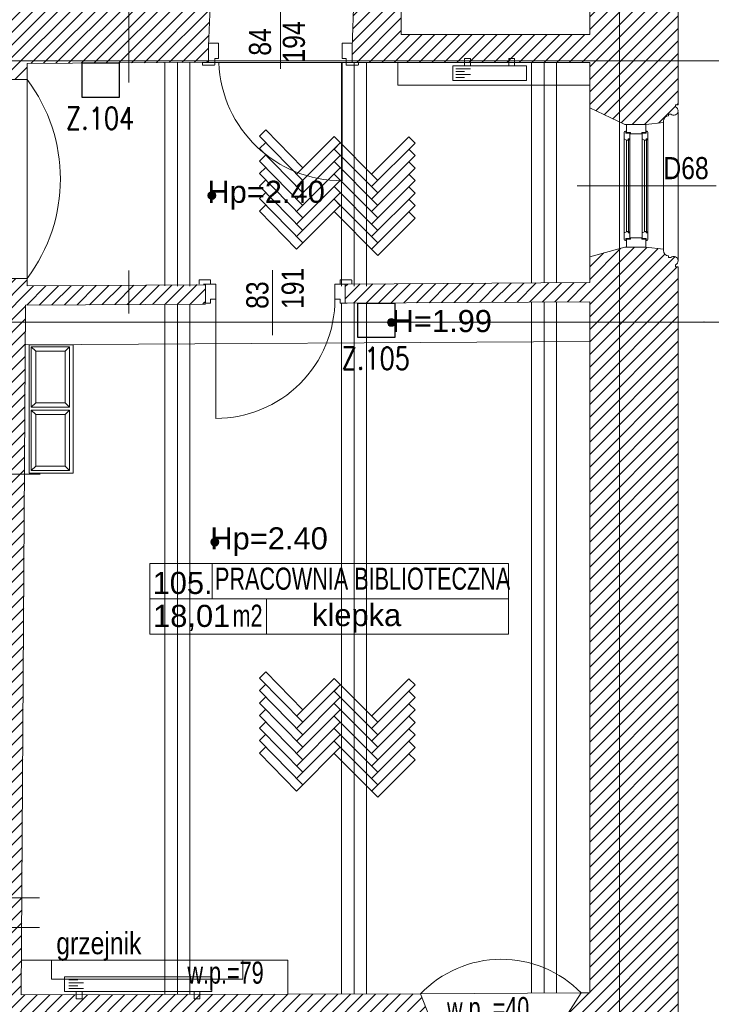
# Model space of a CAD drawing. Header units: millimetres. Extents: x -573548 to 674770, y -184010 to -47794.
# Tile 44 of 181: x 113789 to 118485, y -154884 to -148203. Entities that reach past the tile are written whole.
import ezdxf
from ezdxf.enums import TextEntityAlignment as Align

# ---------------------------------------------------------------- set-up
doc = ezdxf.new("R2010")
doc.units = ezdxf.units.MM
for name, color, linetype, lineweight in [('A.05 RZUT 1 PIĘTRA_is$0$A-DRZWI_Nr_pióra__9', 8, 'Continuous', 9), ('A.05 RZUT 1 PIĘTRA_is$0$A-OKNA-OPIS_Nr_pióra__2', 8, 'Continuous', 9), ('A.05 RZUT 1 PIĘTRA_is$0$A-OKNA-OPIS_Nr_pióra__8', 8, 'Continuous', 9), ('A.05 RZUT 1 PIĘTRA_is$0$A-OPISY-2_Nr_pióra__2', 8, 'Continuous', 9), ('A.05 RZUT 1 PIĘTRA_is$0$A-OPISY-3_Nr_pióra__6', 8, 'Continuous', 9), ('A.05 RZUT 1 PIĘTRA_is$0$A-WYSOKOSCI_Nr_pióra__7', 8, 'Continuous', 9), ('A.05 RZUT 1 PIĘTRA_is$0$belki nad_Nr_pióra__1', 8, 'Continuous', 9), ('A.05 RZUT 1 PIĘTRA_is$0$CO TO JEST_Nr_pióra__1', 8, 'Continuous', 9), ('A.05 RZUT 1 PIĘTRA_is$0$detalokna_Nr_pióra__1', 8, 'Continuous', 9), ('A.05 RZUT 1 PIĘTRA_is$0$detalokna_Nr_pióra__41', 8, 'Continuous', 9), ('A.05 RZUT 1 PIĘTRA_is$0$DIM MALY_Nr_pióra__8', 8, 'Continuous', 9), ('A.05 RZUT 1 PIĘTRA_is$0$Drawing & Figure_Nr_pióra__18', 8, 'Continuous', 9), ('A.05 RZUT 1 PIĘTRA_is$0$DRZWI_Nr_pióra__251', 8, 'Continuous', 9), ('A.05 RZUT 1 PIĘTRA_is$0$DRZWI_Nr_pióra__41', 8, 'Continuous', 9), ('A.05 RZUT 1 PIĘTRA_is$0$linia nadproza_Nr_pióra__1', 8, 'Continuous', 9), ('A.05 RZUT 1 PIĘTRA_is$0$Nowe_0_Nr_pióra__59', 8, 'Continuous', 9), ('A.05 RZUT 1 PIĘTRA_is$0$Nowe_Annotation - Text_Nr_pióra__59', 8, 'Continuous', 9), ('A.05 RZUT 1 PIĘTRA_is$0$Nowe_GRZEJNIK_Nr_pióra__59', 8, 'Continuous', 9), ('A.05 RZUT 1 PIĘTRA_is$0$OKNO_DETAL_Nr_pióra__1', 8, 'Continuous', 9), ('A.05 RZUT 1 PIĘTRA_is$0$OKNO_DETAL_Nr_pióra__41', 8, 'Continuous', 9), ('A.05 RZUT 1 PIĘTRA_is$0$opisy inne_Nr_pióra__1', 8, 'Continuous', 9), ('A.05 RZUT 1 PIĘTRA_is$0$OSIE_Nr_pióra__1', 8, 'Continuous', 9), ('A.05 RZUT 1 PIĘTRA_is$0$PARAPET_Nr_pióra__7', 8, 'Continuous', 9), ('A.05 RZUT 1 PIĘTRA_is$0$podciagi_Nr_pióra__1', 8, 'Continuous', 9), ('A.05 RZUT 1 PIĘTRA_is$0$POSADZKI_Nr_pióra__18', 8, 'Continuous', 9), ('A.05 RZUT 1 PIĘTRA_is$0$strop_Nr_pióra__8', 8, 'Continuous', 9), ('A.05 RZUT 1 PIĘTRA_is$0$Structural - Bearing_Nr_pióra__21', 8, 'Continuous', 9), ('A.05 RZUT 1 PIĘTRA_is$0$Structural - Grid', 8, 'Continuous', 9), ('A.05 RZUT 1 PIĘTRA_is$0$Structural - Grid_Nr_pióra__17', 8, 'Continuous', 9), ('A.05 RZUT 1 PIĘTRA_is$0$WIDOK_Nr_pióra__1', 8, 'Continuous', 9), ('A.05 RZUT 1 PIĘTRA_is$0$WIDOK_Nr_pióra__8', 8, 'Continuous', 9), ('A.05 RZUT 1 PIĘTRA_is$0$ściany_Nr_pióra__3', 8, 'Continuous', 9), ('BMS_URZĄDZENIA', 30, 'Continuous', 30), ('SAN_Grzejniki CO na rzucie', 7, 'Continuous', 13)]:
    doc.layers.add(name, color=color, linetype=linetype, lineweight=lineweight)
doc.styles.add('A.05 RZUT 1 PIĘTRA_is$0$STYL_AUTOMATYCZNY_1', font='arial.ttf')
doc.styles.add('A.05 RZUT 1 PIĘTRA_is$0$STYL_AUTOMATYCZNY_4', font='arial.ttf', dxfattribs={"width": 0.8})
doc.styles.add('A.05 RZUT 1 PIĘTRA_is$0$STYL_AUTOMATYCZNY_5', font='arial.ttf', dxfattribs={"width": 0.7})
doc.styles.add('A.05 RZUT 1 PIĘTRA_is$0$STYL_AUTOMATYCZNY_7', font='arial.ttf', dxfattribs={"width": 0.8})
doc.styles.add('SIMPLEX-10', font='simplex.shx', dxfattribs={"width": 0.8, "height": 10})
pattern_1 = [(45, (0, 0), (-42.426407, 42.426407), [])]

# ---------------------------------------------------------------- blocks, each defined once
blk = doc.blocks.new('A.05 RZUT 1 PIĘTRA_is$0$Standardowy znacznik osi_2')
at = {"layer": 'A.05 RZUT 1 PIĘTRA_is$0$Structural - Grid_Nr_pióra__17'}
blk.add_line((1000, 0), (17853.1, 0), dxfattribs=at)
at = {"layer": 'A.05 RZUT 1 PIĘTRA_is$0$Structural - Grid_Nr_pióra__17', "style": 'A.05 RZUT 1 PIĘTRA_is$0$STYL_AUTOMATYCZNY_1'}
for tag, p in [('AC_MarkerText_1_0', (5, -80)), ('AC_MarkerText_1_1', (19358.1, -80))]:
    blk.add_attdef(tag, text='', height=350, rotation=270, dxfattribs=at).set_placement(p, align=Align.TOP_CENTER)
blk = doc.blocks.new('A.05 RZUT 1 PIĘTRA_is$0$Standardowy znacznik osi_3')
at = {"layer": 'A.05 RZUT 1 PIĘTRA_is$0$Structural - Grid_Nr_pióra__17'}
for q in [(0, 0), (40906.6, 0)]:
    blk.add_line((2962.2, 0), q, dxfattribs=at)
blk.add_point((2962.2, 0), dxfattribs=at)
blk.add_point((2962.2, 0), dxfattribs=at)
at = {"layer": 'A.05 RZUT 1 PIĘTRA_is$0$Structural - Grid_Nr_pióra__17', "style": 'A.05 RZUT 1 PIĘTRA_is$0$STYL_AUTOMATYCZNY_1'}
for tag, p in [('AC_MarkerText_1_0', (-250, -335)), ('AC_MarkerText_1_1', (44118.7, -335))]:
    blk.add_attdef(tag, text='', height=350, rotation=180, dxfattribs=at).set_placement(p, align=Align.TOP_CENTER)
blk = doc.blocks.new('A.05 RZUT 1 PIĘTRA_is$0$Standardowy znacznik osi_4')
at = {"layer": 'A.05 RZUT 1 PIĘTRA_is$0$Structural - Grid_Nr_pióra__17'}
blk.add_line((1000, 0), (42868.7, 0), dxfattribs=at)
at = {"layer": 'A.05 RZUT 1 PIĘTRA_is$0$Structural - Grid_Nr_pióra__17', "style": 'A.05 RZUT 1 PIĘTRA_is$0$STYL_AUTOMATYCZNY_1'}
for tag, p in [('AC_MarkerText_1_0', (-250, -335)), ('AC_MarkerText_1_1', (44118.7, -335))]:
    blk.add_attdef(tag, text='', height=350, rotation=180, dxfattribs=at).set_placement(p, align=Align.TOP_CENTER)
blk = doc.blocks.new('A.05 RZUT 1 PIĘTRA_is')
at = {"layer": 'A.05 RZUT 1 PIĘTRA_is$0$A-WYSOKOSCI_Nr_pióra__7'}
for points in [[(115405.3, -99396.1, 1), (115351.9, -99396.1, 1)], [(116624, -100257.3, 1), (116570.6, -100257.3, 1)], [(115425.3, -101747.7, 1), (115371.9, -101747.7, 1)]]:
    blk.add_hatch(color=256, dxfattribs=at).paths.add_polyline_path(points)
at = {"layer": 'A.05 RZUT 1 PIĘTRA_is$0$Drawing & Figure_Nr_pióra__18'}
h = blk.add_hatch(dxfattribs=at)
h.set_pattern_fill('Common_Brick_0001', color=256, style=0, pattern_type=2)
h.set_pattern_definition(pattern_1)
h.paths.add_polyline_path([(116429.1, -97992.8), (116344.8, -97992.8), (116331.3, -98392.8), (116331.3, -98492.8), (117944.1, -98492.8), (117944.1, -98802.4), (118181.6, -98914.2), (118194.1, -98914.2), (118324.1, -98914.2), (118444.1, -98900.9), (118444.1, -98891.3, -0.383982), (118479.5, -98855.8), (118479.5, -98843.5), (118494.5, -98843.5, 1.205804), (118526.7, -98795.7), (118526.7, -98780.9), (118544.1, -98780.9), (118544.1, -98754.8), (118544.1, -93032.6), (117944.1, -93032.6), (117923.5, -93032.6), (117923.5, -93050), (117908.7, -93050, 1.205804), (117860.9, -93082.2), (117860.9, -93097.2), (117848.5, -93097.2, -0.383982), (117813, -93132.6), (117803.5, -93132.6), (117790.2, -93252.6), (117790.2, -93395.1), (117879.4, -93772.9), (117944.1, -93772.9), (117944.1, -98302.8), (116664.1, -98302.8), (116664.1, -97992.8)])
h = blk.add_hatch(dxfattribs=at)
h.set_pattern_fill('Common_Brick_0001', color=256, style=0, pattern_type=2)
h.set_pattern_definition(pattern_1)
h.paths.add_polyline_path([(107002, -98581.8, 0.420514), (107052, -98632.9), (108086.6, -98629.3), (113084.1, -98612.3), (113633, -98610.4), (114124, -98608.8), (114124.1, -98500), (114125.5, -98500), (114813.7, -98495.8), (115356.2, -98492.6), (115356.2, -98382.9), (115357, -98362.8), (115372.7, -97992.8), (115059.1, -97992.8), (114813.7, -97992.8), (114134.1, -97992.8), (114134.1, -97892.9), (113754.1, -97892.9), (113754.1, -97341), (113754.1, -96932.9), (114134.1, -96932.9), (114134.1, -95797.3), (114134.1, -95742.8), (114004.1, -95742.1), (113586.7, -95858.2), (113588.5, -97341), (113589.1, -97902.7), (113084.1, -97903.6), (113039.1, -97903.7), (113039.1, -97903.9), (113039.1, -98183.7), (112899.1, -98183.7), (112899.1, -97903.9), (109246.8, -97910.1), (109246.8, -97909.8), (108086.6, -97911.7), (107534.3, -97912.6), (107543.3, -97341), (107569.6, -95662.9), (107159.6, -95652.5), (107159.6, -95653.3), (107029.6, -95683.1), (107029.4, -95683.1), (107018, -96942.8), (107460, -96942.9), (107460, -97341), (107460, -97912.8), (107009.2, -97912.7)])
h = blk.add_hatch(dxfattribs=at)
h.set_pattern_fill('Common_Brick_0001', color=256, style=0, pattern_type=2)
h.set_pattern_definition(pattern_1)
h.paths.add_polyline_path([(116298.3, -99997), (116284.3, -99997), (116284.3, -100127), (116284.4, -100127), (117944.1, -100117), (117944.1, -104807), (117886.9, -104807.4), (117725.9, -105055.8), (117726.7, -105198.4), (117740.8, -105318.3), (117750.3, -105318.2, -0.383982), (117786, -105353.3), (117798.4, -105353.3), (117798.5, -105368.3, 1.205804), (117846.5, -105400.2), (117861.3, -105400.1), (117861.4, -105417.5), (117944, -105417), (118543.7, -105413.4), (118544.1, -99880.6), (118526.7, -99880.6), (118526.7, -99865.9, 1.205804), (118494.5, -99818), (118479.5, -99818), (118479.5, -99805.7, -0.383982), (118444.1, -99770.2), (118444.1, -99760.7), (118324.1, -99747.3), (118194.1, -99747.3), (118181.6, -99747.3), (117944.1, -99812.4), (117944.1, -99986.9), (117719.1, -99988.3), (117719.1, -99988.7)])
h = blk.add_hatch(dxfattribs=at)
h.set_pattern_fill('Common_Brick_0001', color=256, style=0, pattern_type=2)
h.set_pattern_definition(pattern_1)
h.paths.add_polyline_path([(111169, -104848), (111078.9, -105102.1), (111079.8, -105238.5), (111093.8, -105358.4), (111103.4, -105358.4, -0.383982), (111139.1, -105393.5), (111151.4, -105393.4), (111151.5, -105408.4, 1.205804), (111199.5, -105440.3), (111214.3, -105440.2), (111214.4, -105457.7), (111297.1, -105457.2), (111297.3, -105457.1), (113184.3, -105444.1), (113225.6, -105444), (113225.5, -105426.5), (113240.3, -105426.4, 0.263086), (113263.3, -105443.8), (113271.3, -105443.8, 0.761796), (113278.6, -105387.7), (113278.5, -105372.8), (113725.3, -105371.2), (114172.1, -105369.5), (114172.2, -105384.4, 0.761796), (114179.9, -105440.4), (114187.8, -105440.4, 0.263086), (114210.7, -105422.8), (114225.5, -105422.8), (114225.6, -105440.3), (114308.2, -105439.9), (116761.7, -105424.2), (116761.6, -105406.7), (116776.3, -105406.6, 1.205804), (116824, -105374.1), (116823.9, -105359.1), (116836.2, -105359.1, -0.383982), (116871.5, -105323.5), (116881, -105323.5), (116893.6, -105203.4), (116892.8, -105060.8), (116795.3, -104814), (114084.3, -104820.4), (114085.5, -104584.5), (114085.8, -104584.5), (114087.2, -104362.2), (114088.5, -104162.2), (114106.6, -101286.9), (114113.8, -100140.1), (114813.7, -100135.9), (115334.3, -100132.7), (115321.7, -100127), (115334.3, -100127), (115334.3, -99997), (115321.5, -99997), (115144.1, -100010.9), (115144.1, -100003.9), (115059.1, -100004.4), (114813.7, -100005.9), (114124.1, -100010), (114124, -99958.8), (113634.3, -99958.4), (113634.3, -99958.8, -0.0001), (113634, -99958.4), (113589.1, -99958.4), (113509.1, -99958.3), (113509.1, -99961), (113419.1, -99960.9), (113419.1, -99958.3), (112864.4, -99957.8), (112864.4, -100087.8), (112864.4, -100142.9), (112838.3, -100727.8), (113924.9, -100721.2), (113924.9, -101286.9), (113924.9, -104162.2), (113924.9, -104362.2), (113924.9, -104841.3), (113684.1, -104841.9), (113604.1, -104842.1), (113514.1, -104842.3)])
at = {"layer": 'A.05 RZUT 1 PIĘTRA_is$0$A-DRZWI_Nr_pióra__9'}
for p, q in [((115844.1, -98085.8), (115844.1, -98536.7)), ((115790.6, -99902.7), (115790.6, -100343.7))]:
    blk.add_line(p, q, dxfattribs=at)
for points in [[(116264.1, -98495.8), (116263.7, -99295.8, -0.404448), (115426.2, -98495.5)], [(115405.5, -100100), (115405.5, -100908.7, 0.414214), (116214.3, -100100)]]:
    blk.add_lwpolyline(points, format="xyb", dxfattribs=at)
at = {"layer": 'A.05 RZUT 1 PIĘTRA_is$0$A-OKNA-OPIS_Nr_pióra__8'}
blk.add_line((117858.4, -99330.8), (118802, -99330.8), dxfattribs=at)
at = {"layer": 'A.05 RZUT 1 PIĘTRA_is$0$A-OPISY-3_Nr_pióra__6'}
for p, q in [((115380.5, -101893.9), (115380.5, -102134)), ((114956.6, -102133.7), (116660.1, -102133.7)), ((114956.6, -102133.9), (117393.2, -102133.9)), ((115749.5, -102134), (115749.5, -102373.9))]:
    blk.add_line(p, q, dxfattribs=at)
blk.add_lwpolyline([(114956.6, -102373.9), (114956.6, -101893.9), (117393.2, -101893.9), (117393.2, -102373.9)], close=True, dxfattribs=at)
at = {"layer": 'A.05 RZUT 1 PIĘTRA_is$0$A-WYSOKOSCI_Nr_pióra__7'}
for centre in [(115378.6, -99396.1), (116597.3, -100257.3), (115398.6, -101747.7)]:
    blk.add_circle(centre, 26.7, dxfattribs=at)
at = {"layer": 'A.05 RZUT 1 PIĘTRA_is$0$belki nad_Nr_pióra__1'}
for p, q in [((115059.1, -98494.4), (115059.1, -100009.4)), ((115229.1, -98494.4), (115229.1, -100012.3)), ((116259.1, -98494.4), (116259.1, -100012.3)), ((116429.1, -98494.4), (116429.1, -100012.3)), ((117549.1, -98494.4), (117549.1, -99989.8)), ((117719.1, -98494.4), (117719.1, -99988.7)), ((115059.1, -100134.4), (115059.1, -104817.3)), ((115229.1, -100133.4), (115229.1, -104816.7)), ((116259.1, -100127), (116259.1, -104813.2)), ((116429.1, -100126.2), (116429.1, -104812.6)), ((117549.1, -100119.4), (117549.1, -104808.8)), ((117719.1, -100118.3), (117719.1, -104808.2))]:
    blk.add_line(p, q, dxfattribs=at)
at = {"layer": 'A.05 RZUT 1 PIĘTRA_is$0$CO TO JEST_Nr_pióra__1'}
for p, q in [((116640.6, -98492.8), (116640.6, -98647.6)), ((117944.1, -98647.6), (116640.6, -98647.6)), ((115894, -104584.5), (114085.5, -104584.5)), ((115894, -104816.1), (115894, -104584.5))]:
    blk.add_line(p, q, dxfattribs=at)
at = {"layer": 'A.05 RZUT 1 PIĘTRA_is$0$detalokna_Nr_pióra__1'}
for p, q in [((118544.6, -99835.2), (118544.6, -98831)), ((118444.1, -99760.7), (118444.1, -98900.9))]:
    blk.add_line(p, q, dxfattribs=at)
at = {"layer": 'A.05 RZUT 1 PIĘTRA_is$0$detalokna_Nr_pióra__41'}
for points in [[(118297.1, -98978.7), (118220.1, -98978.7), (118297.1, -98978.7), (118297.1, -98968.7), (118324.1, -98968.7), (118324.1, -98914.2), (118194.1, -98914.2), (118194.1, -98968.7), (118220.1, -98968.7), (118220.1, -98978.7)], [(118297.1, -99682.8), (118220.1, -99682.8), (118297.1, -99682.8), (118297.1, -99692.8), (118324.1, -99692.8), (118324.1, -99747.3), (118194.1, -99747.3), (118194.1, -99692.8), (118220.1, -99692.8), (118220.1, -99682.8)]]:
    blk.add_lwpolyline(points, dxfattribs=at)
at = {"layer": 'A.05 RZUT 1 PIĘTRA_is$0$DIM MALY_Nr_pióra__8'}
for p, q in [((114813.7, -98629.4), (114813.7, -97826.8)), ((114813.7, -99905.7), (114813.7, -100197.6)), ((113799.2, -101286.9), (114211.7, -101286.9)), ((113824.6, -104162.2), (114208.8, -104162.2)), ((113824.6, -104362.2), (114208.8, -104362.2))]:
    blk.add_line(p, q, dxfattribs=at)
at = {"layer": 'A.05 RZUT 1 PIĘTRA_is$0$DRZWI_Nr_pióra__251'}
blk.add_line((115398.2, -98492.8), (115314, -98492.8), dxfattribs=at)
at = {"layer": 'A.05 RZUT 1 PIĘTRA_is$0$DRZWI_Nr_pióra__41'}
for p, q in [((115369.8, -99997), (115321.5, -99997)), ((116250, -99997), (116298.3, -99997))]:
    blk.add_line(p, q, dxfattribs=at)
for points in [[(115398.2, -98492.8), (115398.2, -98465.8), (115424, -98465.8), (115424, -98362.8), (115356.8, -98362.8)], [(116289.9, -98492.8), (116289.9, -98465.8), (116264.1, -98465.8), (116264.1, -98362.8), (116331.3, -98362.8)], [(115321.5, -100127), (115369.8, -100127), (115369.8, -100100), (115405.5, -100100), (115405.5, -99997), (115369.8, -99997), (115369.8, -99968.9)], [(116298.3, -100127), (116250, -100127), (116250, -100100), (116214.3, -100100), (116214.3, -99997), (116250, -99997), (116250, -99968.9)]]:
    blk.add_lwpolyline(points, dxfattribs=at)
for points in [[(115345.6, -98511.6), (115318, -98511.6, -0.414334), (115314, -98507.6), (115314, -98492.8)], [(115345.6, -98511.6), (115394.2, -98511.6, 0.414334), (115398.2, -98507.6), (115398.2, -98492.8)], [(116342.5, -98511.6), (116293.9, -98511.6, -0.414334), (116289.9, -98507.6), (116289.9, -98492.8)], [(116342.5, -98511.6), (116370.1, -98511.6, 0.414334), (116374.1, -98507.6), (116374.1, -98492.8)], [(115369.8, -99968.9), (115295.7, -99968.9, 0.414334), (115291.7, -99972.9), (115291.7, -99997)], [(116250, -99968.9), (116324.1, -99968.9, -0.414334), (116328.1, -99972.9), (116328.1, -99997)]]:
    blk.add_lwpolyline(points, format="xyb", dxfattribs=at)
at = {"layer": 'A.05 RZUT 1 PIĘTRA_is$0$linia nadproza_Nr_pióra__1'}
for p, q in [((116331.3, -98492.8), (115356.2, -98492.8)), ((114124, -98608.8), (114124, -99958.8)), ((117944.1, -100387), (114112.1, -100410.1))]:
    blk.add_line(p, q, dxfattribs=at)
at = {"layer": 'A.05 RZUT 1 PIĘTRA_is$0$Nowe_0_Nr_pióra__59'}
for points in [[(114137.2, -100410.6), (114437.2, -100410.6), (114437.2, -101280.6), (114137.2, -101280.6)], [(114152.6, -100422.9), (114412.6, -100422.9), (114412.6, -100832.9), (114152.6, -100832.9)], [(114382.6, -100802.9), (114182.6, -100802.9), (114182.6, -100452.9), (114382.6, -100452.9)], [(114152.6, -100852.9), (114412.6, -100852.9), (114412.6, -101262.9), (114152.6, -101262.9)], [(114382.6, -101232.9), (114182.6, -101232.9), (114182.6, -100882.9), (114382.6, -100882.9)]]:
    blk.add_lwpolyline(points, close=True, dxfattribs=at)
for points in [[(114182.6, -100452.9), (114152.6, -100422.9)], [(114382.6, -100452.9), (114412.6, -100422.9)], [(114182.6, -100802.9), (114152.6, -100832.9)], [(114382.6, -100802.9), (114412.6, -100832.9)], [(114182.6, -100882.9), (114152.6, -100852.9)], [(114382.6, -100882.9), (114412.6, -100852.9)], [(114182.6, -101232.9), (114152.6, -101262.9)], [(114382.6, -101232.9), (114412.6, -101262.9)]]:
    blk.add_lwpolyline(points, dxfattribs=at)
at = {"layer": 'A.05 RZUT 1 PIĘTRA_is$0$Nowe_GRZEJNIK_Nr_pióra__59'}
blk.add_lwpolyline([(114289.7, -104714.5), (115589.7, -104714.5), (115589.7, -104584.5), (114289.7, -104584.5)], close=True, dxfattribs=at)
at = {"layer": 'A.05 RZUT 1 PIĘTRA_is$0$OKNO_DETAL_Nr_pióra__1'}
for p, q in [((118178.4, -99650.6), (118178.4, -99011)), ((118300.9, -99650.6), (118300.9, -99011)), ((118194.4, -99640.8), (118194.4, -99020.8)), ((118216.3, -99649.8), (118216.3, -99011.7)), ((118316.9, -99640.8), (118316.9, -99020.8)), ((118338.9, -99649.8), (118338.9, -99011.7))]:
    blk.add_line(p, q, dxfattribs=at)
at = {"layer": 'A.05 RZUT 1 PIĘTRA_is$0$OKNO_DETAL_Nr_pióra__41'}
for p, q in [((118216.4, -99011.7), (118206.4, -99020.5)), ((118206.4, -99649.8), (118206.4, -99011.7)), ((118338.9, -99011.7), (118328.9, -99020.5)), ((118328.9, -99649.8), (118328.9, -99011.7)), ((118216.4, -99649.8), (118206.4, -99641)), ((118338.9, -99649.8), (118328.9, -99641))]:
    blk.add_line(p, q, dxfattribs=at)
for points in [[(118178.4, -98968.8, -0.414214), (118186.4, -98960.8), (118190.4, -98960.8), (118190.4, -98972.8), (118216.4, -98972.8), (118216.4, -99011.7), (118204.4, -99011.7), (118204.4, -99020.8), (118194.4, -99020.8), (118194.4, -99019.8), (118178.4, -99011)], [(118300.9, -98986.9), (118300.9, -98972.8), (118326.9, -98972.8), (118326.9, -98960.8), (118330.9, -98960.8, -0.414214), (118338.9, -98968.8), (118338.9, -98986.9), (118338.9, -99011.7), (118326.9, -99011.7), (118326.9, -99020.8), (118316.9, -99020.8), (118316.9, -99019.8), (118300.9, -99011)], [(118178.4, -99692.8, 0.414214), (118186.4, -99700.8), (118190.4, -99700.8), (118190.4, -99688.8), (118216.4, -99688.8), (118216.4, -99649.8), (118204.4, -99649.8), (118204.4, -99640.8), (118194.4, -99640.8), (118194.4, -99641.8), (118178.4, -99650.6)], [(118300.9, -99674.6), (118300.9, -99688.8), (118326.9, -99688.8), (118326.9, -99700.8), (118330.9, -99700.8, 0.414214), (118338.9, -99692.8), (118338.9, -99674.6), (118338.9, -99649.8), (118326.9, -99649.8), (118326.9, -99640.8), (118316.9, -99640.8), (118316.9, -99641.8), (118300.9, -99650.6)]]:
    blk.add_lwpolyline(points, format="xyb", close=True, dxfattribs=at)
at = {"layer": 'A.05 RZUT 1 PIĘTRA_is$0$OSIE_Nr_pióra__1'}
for p, q in [((115144.1, -98494.4), (115144.1, -100010.9)), ((116344.1, -98494.4), (116344.1, -100010.9)), ((117634.1, -98494.4), (117634.1, -99989.3)), ((115144.1, -100133.9), (115144.1, -104817)), ((116344.1, -100126.7), (116344.1, -104812.9)), ((117634.1, -100118.8), (117634.1, -104808.5))]:
    blk.add_line(p, q, dxfattribs=at)
at = {"layer": 'A.05 RZUT 1 PIĘTRA_is$0$podciagi_Nr_pióra__1'}
blk.add_arc((113228.5, -99283.8), 1121.4, 322.99071, 37.00929, dxfattribs=at)
at = {"layer": 'A.05 RZUT 1 PIĘTRA_is$0$POSADZKI_Nr_pióra__18'}
for p, q in [((115702.3, -98993.3), (115744.8, -98950.8)), ((115995.9, -99293.5), (115702.3, -98993.3)), ((115995.9, -99208.6), (115744.8, -98950.8)), ((115953.5, -99251), (116208, -98996.5)), ((116505, -99293.5), (116208, -98996.5)), ((116462.6, -99251), (116715.8, -98997.8)), ((116758.2, -99040.3), (116715.8, -98997.8)), ((115702.3, -99078.1), (115744.8, -99035.7)), ((115995.9, -99378.3), (115702.3, -99078.1)), ((115953.5, -99335.9), (116250.4, -99038.9)), ((116208, -99081.3), (116250.4, -99038.9)), ((116462.6, -99335.9), (116758.2, -99040.3)), ((115702.3, -99163), (115744.8, -99120.5)), ((115953.5, -99420.7), (116250.4, -99123.8)), ((116505, -99378.3), (116208, -99081.3)), ((116462.6, -99420.7), (116758.2, -99125.1)), ((116758.2, -99125.1), (116715.8, -99082.7)), ((115995.9, -99463.2), (115702.3, -99163)), ((115702.3, -99247.8), (115744.8, -99205.4)), ((115953.5, -99505.6), (116250.4, -99208.6)), ((116505, -99463.2), (116208, -99166.2)), ((116462.6, -99505.6), (116758.2, -99210)), ((116758.2, -99210), (116715.8, -99167.6)), ((115995.9, -99548), (115702.3, -99247.8)), ((116505, -99548), (116208, -99251)), ((116758.2, -99294.8), (116715.8, -99252.4)), ((115702.3, -99332.7), (115744.8, -99290.2)), ((115995.9, -99632.9), (115702.3, -99332.7)), ((115953.5, -99590.5), (116250.4, -99293.5)), ((116505, -99632.9), (116208, -99335.9)), ((116462.6, -99590.5), (116758.2, -99294.8)), ((116758.2, -99379.7), (116715.8, -99337.3)), ((115702.3, -99417.5), (115744.8, -99375.1)), ((115953.5, -99675.3), (116250.4, -99378.3)), ((116462.6, -99675.3), (116758.2, -99379.7)), ((115995.9, -99717.7), (115702.3, -99417.5)), ((115702.3, -99502.4), (115744.8, -99459.9)), ((115953.5, -99760.2), (116250.4, -99463.2)), ((116505, -99717.7), (116208, -99420.7)), ((116250.4, -99463.2), (116208, -99420.7)), ((116462.6, -99760.2), (116758.2, -99464.5)), ((116758.2, -99464.5), (116715.8, -99422.1)), ((115953.5, -99760.2), (115702.3, -99502.4)), ((116505, -99802.6), (116208, -99505.6)), ((116758.2, -99549.4), (116715.8, -99507)), ((116505, -99802.6), (116758.2, -99549.4)), ((115702.3, -102670.5), (115744.8, -102628)), ((115995.9, -102970.7), (115702.3, -102670.5)), ((115995.9, -102885.8), (115744.8, -102628)), ((115953.5, -102928.2), (116208, -102673.7)), ((116505, -102970.7), (116208, -102673.7)), ((116462.6, -102928.2), (116715.8, -102675.1)), ((116758.2, -102717.5), (116715.8, -102675.1)), ((115702.3, -102755.3), (115744.8, -102712.9)), ((115953.5, -103013.1), (116250.4, -102716.1)), ((116208, -102758.5), (116250.4, -102716.1)), ((116462.6, -103013.1), (116758.2, -102717.5)), ((115995.9, -103055.5), (115702.3, -102755.3)), ((115702.3, -102840.2), (115744.8, -102797.7)), ((115953.5, -103098), (116250.4, -102801)), ((116505, -103055.5), (116208, -102758.5)), ((116462.6, -103098), (116758.2, -102802.3)), ((116758.2, -102802.3), (116715.8, -102759.9)), ((115995.9, -103140.4), (115702.3, -102840.2)), ((115702.3, -102925), (115744.8, -102882.6)), ((115953.5, -103182.8), (116250.4, -102885.8)), ((116505, -103140.4), (116208, -102843.4)), ((116758.2, -102887.2), (116715.8, -102844.8)), ((115995.9, -103225.2), (115702.3, -102925)), ((116505, -103225.2), (116208, -102928.2)), ((116462.6, -103182.8), (116758.2, -102887.2)), ((116758.2, -102972), (116715.8, -102929.6)), ((115702.3, -103009.9), (115744.8, -102967.4)), ((115995.9, -103310.1), (115702.3, -103009.9)), ((115953.5, -103267.7), (116250.4, -102970.7)), ((116505, -103310.1), (116208, -103013.1)), ((116462.6, -103267.7), (116758.2, -102972)), ((116758.2, -103056.9), (116715.8, -103014.5)), ((115702.3, -103094.7), (115744.8, -103052.3)), ((115953.5, -103352.5), (116250.4, -103055.5)), ((116462.6, -103352.5), (116758.2, -103056.9)), ((115995.9, -103394.9), (115702.3, -103094.7)), ((115702.3, -103179.6), (115744.8, -103137.1)), ((115953.5, -103437.4), (116250.4, -103140.4)), ((116505, -103394.9), (116208, -103098)), ((116250.4, -103140.4), (116208, -103098)), ((116462.6, -103437.4), (116758.2, -103141.7)), ((116758.2, -103141.7), (116715.8, -103099.3)), ((115953.5, -103437.4), (115702.3, -103179.6)), ((116505, -103479.8), (116208, -103182.8)), ((116758.2, -103226.6), (116715.8, -103184.2)), ((116505, -103479.8), (116758.2, -103226.6))]:
    blk.add_line(p, q, dxfattribs=at)
at = {"layer": 'A.05 RZUT 1 PIĘTRA_is$0$strop_Nr_pióra__8'}
blk.add_arc((117344.3, -105337), 758.3, 44.30572, 136.38661, dxfattribs=at)
at = {"layer": 'A.05 RZUT 1 PIĘTRA_is$0$Structural - Bearing_Nr_pióra__21'}
for p, q in [((118544.1, -93032.6), (118544.1, -98754.8)), ((117944.1, -93772.9), (117944.1, -98302.8)), ((115372.7, -97992.8), (115356.2, -98382.9)), ((116344.8, -97992.8), (116331.3, -98392.8)), ((116664.1, -97992.8), (116664.1, -98302.8)), ((117944.1, -98302.8), (116664.1, -98302.8)), ((115356.2, -98492.6), (115356.2, -98382.9)), ((116331.3, -98492.8), (116331.3, -98362.8)), ((114124.1, -98500), (114124, -98608.8)), ((115356.2, -98492.6), (114124.1, -98500)), ((117944.1, -98492.8), (116331.3, -98492.8)), ((117944.1, -98492.8), (117944.1, -98802.4)), ((114124, -98608.8), (107052, -98632.9)), ((118181.6, -98914.2), (117944.1, -98802.4)), ((118181.6, -99747.3), (117944.1, -99812.4)), ((117944.1, -99812.4), (117944.1, -99986.9)), ((118544.1, -99880.6), (118543.7, -105413.4)), ((114124, -99958.8), (112864.4, -99957.8)), ((114124, -99958.8), (114124.1, -100010)), ((115333.5, -100002.7), (114124.1, -100010)), ((115334.3, -100127), (115334.3, -99997)), ((117944.1, -99986.9), (116284.3, -99997)), ((116284.3, -100127), (116284.3, -99997)), ((114113.8, -100140.1), (114084.3, -104820.4)), ((115334.3, -100132.7), (114113.8, -100140.1)), ((117944.1, -100117), (116284.3, -100127)), ((117944.1, -100117), (117944.1, -104807)), ((116795.3, -104814), (114084.3, -104820.4)), ((116892.8, -105060.8), (116795.3, -104814)), ((117725.9, -105055.8), (117886.9, -104807.4)), ((117944.1, -104807), (117886.9, -104807.4))]:
    blk.add_line(p, q, dxfattribs=at)
for points in [[(118544.1, -98698.2), (118544.1, -98780.9), (118526.7, -98780.9), (118526.7, -98795.7, -1.205804), (118494.5, -98843.5), (118479.5, -98843.5), (118479.5, -98855.8, 0.383982), (118444.1, -98891.3), (118444.1, -98900.9), (118324.1, -98914.2), (118181.6, -98914.2)], [(118544.1, -99963.3), (118544.1, -99880.6), (118526.7, -99880.6), (118526.7, -99865.9, 1.205804), (118494.5, -99818), (118479.5, -99818), (118479.5, -99805.7, -0.383982), (118444.1, -99770.2), (118444.1, -99760.7), (118324.1, -99747.3), (118181.6, -99747.3)]]:
    blk.add_lwpolyline(points, format="xyb", dxfattribs=at)
at = {"layer": 'A.05 RZUT 1 PIĘTRA_is$0$WIDOK_Nr_pióra__1'}
blk.add_line((117944.1, -99812.4), (117944.1, -98802.4), dxfattribs=at)
at = {"layer": 'A.05 RZUT 1 PIĘTRA_is$0$WIDOK_Nr_pióra__8'}
blk.add_line((116795.3, -104814), (117886.9, -104807.4), dxfattribs=at)
at = {"layer": 'A.05 RZUT 1 PIĘTRA_is$0$ściany_Nr_pióra__3'}
blk.add_line((118187.7, -98914.2), (118194.1, -98914.2), dxfattribs=at)
at = {"layer": 'A.05 RZUT 1 PIĘTRA_is$0$Structural - Grid', "zscale": 1000}
for name, p, rotation in [('A.05 RZUT 1 PIĘTRA_is$0$Standardowy znacznik osi_2', (118146.9, -108395.1), 90), ('A.05 RZUT 1 PIĘTRA_is$0$Standardowy znacznik osi_4', (121683.4, -98482.5), 180), ('A.05 RZUT 1 PIĘTRA_is$0$Standardowy znacznik osi_3', (121683.4, -100254.9), 180)]:
    blk.add_blockref(name, p, dxfattribs=dict(at, rotation=rotation))
at = {"layer": 'A.05 RZUT 1 PIĘTRA_is$0$A-OKNA-OPIS_Nr_pióra__2', "insert": (118598, -99211.6), "char_height": 150, "attachment_point": 5, "style": 'A.05 RZUT 1 PIĘTRA_is$0$STYL_AUTOMATYCZNY_4'}
blk.add_mtext('\\A1;{\\pqc;\\fArial|b0|i0|c238|p0;\\W0.800000;D68}', dxfattribs=at)
at = {"layer": 'A.05 RZUT 1 PIĘTRA_is$0$A-OPISY-2_Nr_pióra__2', "char_height": 150}
for s, insert, attachment_point, style in [('\\A1;{\\pql;\\fArial|b0|i0|c238|p0;\\W1.000000;105.}', (114975.8, -102102.2), 7, 'A.05 RZUT 1 PIĘTRA_is$0$STYL_AUTOMATYCZNY_1'), ('\\A1;{\\pql;\\fArial|b0|i0|c238|p0;\\W0.700000;PRACOWNIA BIBLIOTECZNA}', (115399.9, -102073.4), 7, 'A.05 RZUT 1 PIĘTRA_is$0$STYL_AUTOMATYCZNY_5'), ('\\A1;{\\pql;\\fArial|b0|i0|c238|p0;\\W1.000000;18,01}', (114979.3, -102351.6), 7, 'A.05 RZUT 1 PIĘTRA_is$0$STYL_AUTOMATYCZNY_1'), ('\\A1;{\\pqr;\\fArial|b0|i0|c238|p0;\\W0.700000;m2}', (115722.7, -102172.5), 3, 'A.05 RZUT 1 PIĘTRA_is$0$STYL_AUTOMATYCZNY_5'), ('\\A1;{\\pql;\\fArial|b0|i0|c238|p0;\\W1.000000;klepka}', (116058.6, -102363.4), 7, 'A.05 RZUT 1 PIĘTRA_is$0$STYL_AUTOMATYCZNY_1')]:
    blk.add_mtext(s, dxfattribs=dict(at, insert=insert, attachment_point=attachment_point, style=style))
at = {"layer": 'A.05 RZUT 1 PIĘTRA_is$0$A-WYSOKOSCI_Nr_pióra__7', "char_height": 150, "attachment_point": 5, "style": 'A.05 RZUT 1 PIĘTRA_is$0$STYL_AUTOMATYCZNY_1'}
for s, insert in [('\\A1;{\\pqc;\\fArial|b0|i0|c238|p0;\\W1.000000;Hp=2.40}', (115746.9, -99393.7)), ('\\A1;{\\pqc;\\fArial|b0|i0|c238|p0;\\W1.000000;H=1.99}', (116939.9, -100249.3)), ('\\A1;{\\pqc;\\fArial|b0|i0|c238|p0;\\W1.000000;Hp=2.40}', (115766.9, -101745.4))]:
    blk.add_mtext(s, dxfattribs=dict(at, insert=insert))
at = {"layer": 'A.05 RZUT 1 PIĘTRA_is$0$Nowe_Annotation - Text_Nr_pióra__59', "insert": (114322.4, -104589.7), "char_height": 150, "attachment_point": 7, "style": 'A.05 RZUT 1 PIĘTRA_is$0$STYL_AUTOMATYCZNY_7'}
blk.add_mtext('\\A1;{\\pql;\\fArial|b0|i0|c238|p0;\\W0.800000;grzejnik }', dxfattribs=at)
at = {"layer": 'A.05 RZUT 1 PIĘTRA_is$0$opisy inne_Nr_pióra__1', "char_height": 150, "attachment_point": 5, "rotation": 90, "style": 'A.05 RZUT 1 PIĘTRA_is$0$STYL_AUTOMATYCZNY_4'}
for s, insert in [('\\A1;{\\pqc;\\fArial|b0|i0|c238|p0;\\W0.800000;84}', (115706.4, -98354.3)), ('\\A1;{\\pqc;\\fArial|b0|i0|c238|p0;\\W0.800000;194}', (115936.2, -98354.3)), ('\\A1;{\\pqc;\\fArial|b0|i0|c238|p0;\\W0.800000;191}', (115928.4, -100026.5)), ('\\A1;{\\pqc;\\fArial|b0|i0|c238|p0;\\W0.800000;83}', (115688.4, -100072.3))]:
    blk.add_mtext(s, dxfattribs=dict(at, insert=insert))
at = {"layer": 'A.05 RZUT 1 PIĘTRA_is$0$PARAPET_Nr_pióra__7', "char_height": 150, "style": 'A.05 RZUT 1 PIĘTRA_is$0$STYL_AUTOMATYCZNY_5'}
for s, insert, attachment_point in [('\\A1;{\\pql;\\fArial|b0|i0|c238|p0;\\W0.700000;w.p.=79}', (115212.7, -104789.6), 7), ('\\A1;{\\pqc;\\fArial|b0|i0|c238|p0;\\W0.700000;w.p. =40}', (117254.5, -104932.6), 5)]:
    blk.add_mtext(s, dxfattribs=dict(at, insert=insert, attachment_point=attachment_point))

msp = doc.modelspace()

# ---------------------------------------------------------------- linework, layer by layer
at = {"layer": 'BMS_URZĄDZENIA'}
for points in [[(114213.236, -148496.986), (114464.501, -148496.986), (114464.501, -148731.9), (114213.236, -148731.9)], [(116084.889, -150125.762), (116336.154, -150125.762), (116336.154, -150360.676), (116084.889, -150360.676)]]:
    msp.add_lwpolyline(points, close=True, dxfattribs=at)
at = {"layer": 'SAN_Grzejniki CO na rzucie', "color": 150}
for p, q in [((116750, -148536), (116850, -148536)), ((116750, -148556), (116810, -148556)), ((116750, -148576), (116850, -148576)), ((116750, -148596), (116810, -148596)), ((114123.443, -154717.971), (114183.443, -154717.971)), ((114123.443, -154737.971), (114223.443, -154737.971)), ((114123.443, -154757.971), (114183.443, -154757.971)), ((114123.443, -154777.971), (114223.443, -154777.971))]:
    msp.add_line(p, q, dxfattribs=at)
for points in [[(116730, -148616), (117230, -148616), (117230, -148516), (116730, -148516), (116730, -148616)], [(116810, -148516), (116810, -148466), (116850, -148466), (116850, -148516)], [(117110, -148516), (117110, -148466), (117150, -148466), (117150, -148516)], [(115093.443, -154697.971), (114093.443, -154697.971), (114093.443, -154797.971), (115093.443, -154797.971), (115093.443, -154697.971)], [(114213.443, -154797.971), (114213.443, -154847.971), (114173.443, -154847.971), (114173.443, -154797.971)], [(115013.443, -154797.971), (115013.443, -154847.971), (114973.443, -154847.971), (114973.443, -154797.971)]]:
    msp.add_lwpolyline(points, dxfattribs=at)

# ---------------------------------------------------------------- block references
at = {"color": 150}
msp.add_blockref('A.05 RZUT 1 PIĘTRA_is', (-284.351, -50000), dxfattribs=at)

# ---------------------------------------------------------------- texts
at = {"layer": 'BMS_URZĄDZENIA', "lineweight": 30, "char_height": 150, "width": 609.56559, "attachment_point": 5, "style": 'SIMPLEX-10'}
for s, insert in [('Z.104', (114335.374, -148872.609)), ('Z.105', (116207.027, -150501.385))]:
    msp.add_mtext(s, dxfattribs=dict(at, insert=insert))

doc.saveas('drawing.dxf')
